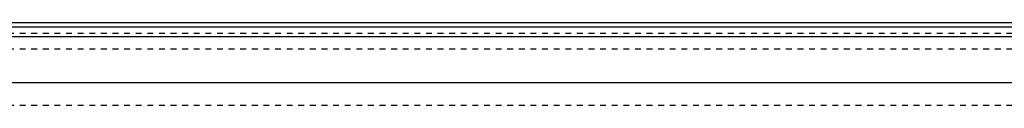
# Model space of a CAD drawing. Extents: x -702 to 174, y -90 to 90.
# Tile 11 of 14: x -264 to -94, y 48 to 62. Entities that reach past the tile are written whole.
import ezdxf

# ---------------------------------------------------------------- set-up
doc = ezdxf.new("R2010")
doc.units = 0
doc.linetypes.add('DASHED', pattern=[2, 1, -1])
doc.layers.add('AM_0', color=7, linetype='CONTINUOUS')
doc.layers.add('AM_3', color=7, linetype='DASHED')

msp = doc.modelspace()

# ---------------------------------------------------------------- linework, layer by layer
at = {"layer": 'AM_0', "color": 7, "linetype": 'CONTINUOUS'}
for p, q in [((-90, 62.39), (-440, 62.39)), ((-440, 61.72), (-90, 61.72)), ((-440, 60.02), (-90, 60.02)), ((-440, 52.11), (-90, 52.11))]:
    msp.add_line(p, q, dxfattribs=at)
at = {"layer": 'AM_3', "color": 6, "linetype": 'DASHED'}
for p, q in [((-440, 60.6), (50, 60.6)), ((-440, 57.89), (50, 57.89)), ((-440, 48.19), (50, 48.19))]:
    msp.add_line(p, q, dxfattribs=at)

doc.saveas('drawing.dxf')
